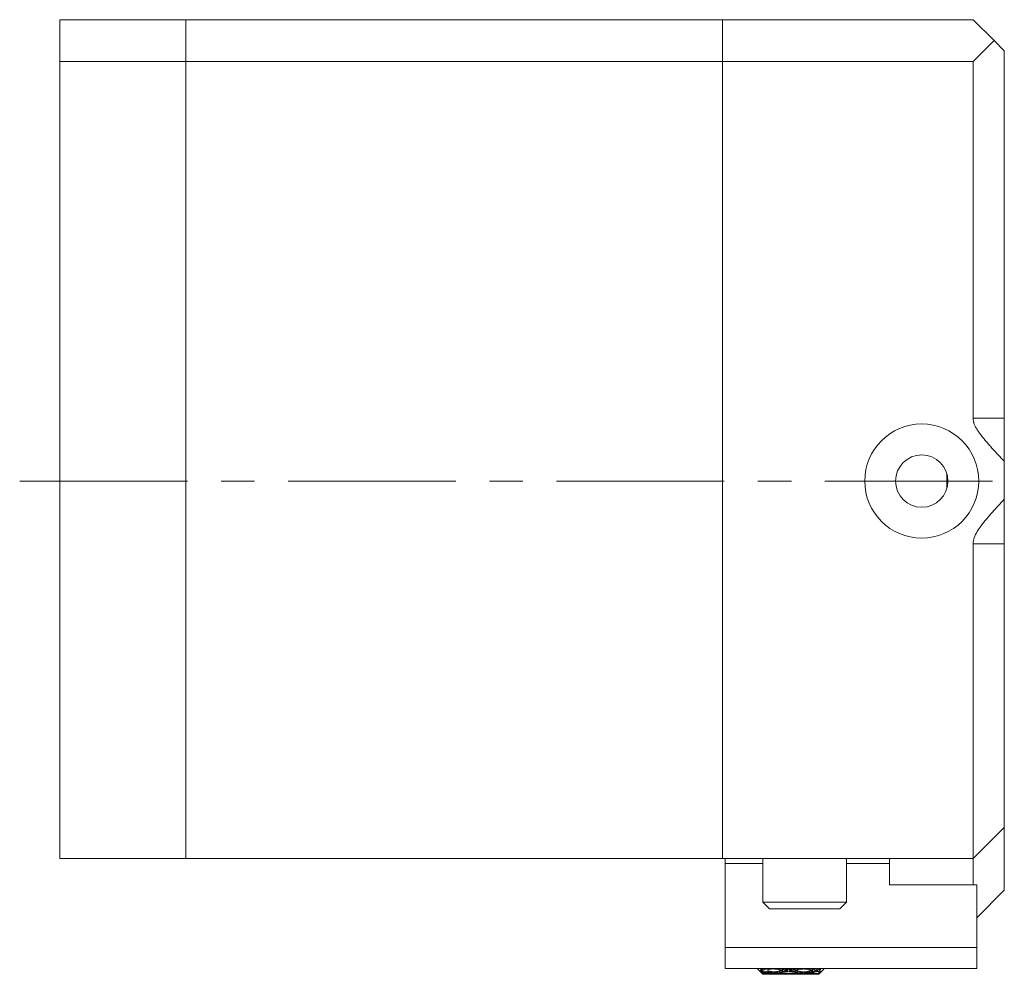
# Model space of a CAD drawing. Header units: inches. Extents: x 1.4 to 20.8, y 1.5 to 16.6.
# Tile 19 of 22: x 16 to 18.9, y 7.6 to 10.4. Entities that reach past the tile are written whole.
import ezdxf

# ---------------------------------------------------------------- set-up
doc = ezdxf.new("R2010")
doc.units = ezdxf.units.IN
doc.header["$MEASUREMENT"] = 0
doc.linetypes.add('CENTERX2', pattern=[0.8, 0.5, -0.1, 0.1, -0.1])
doc.layers.add('SLD-0', color=7, linetype='Continuous')

msp = doc.modelspace()

# ---------------------------------------------------------------- linework, layer by layer
at = {"color": 7, "linetype": 'Continuous', "lineweight": 15}
for p, q in [((16.0725, 10.4255), (16.4475, 10.4255)), ((16.0725, 10.3005), (16.0725, 10.4255)), ((16.4475, 10.4255), (16.4475, 10.3005)), ((16.4475, 10.4255), (18.0475, 10.4255)), ((18.0475, 10.4255), (18.0475, 10.3005)), ((18.0475, 10.4255), (18.7945, 10.4255)), ((18.7945, 10.4255), (18.857, 10.363)), ((18.857, 10.363), (18.7945, 10.3005)), ((18.8875, 10.3325), (18.857, 10.363)), ((18.8875, 9.238), (18.8875, 10.3325)), ((16.0725, 7.9255), (16.0725, 10.3005)), ((16.4475, 10.3005), (16.0725, 10.3005)), ((16.4475, 7.9255), (16.4475, 10.3005)), ((18.0475, 10.3005), (16.4475, 10.3005)), ((18.0475, 7.9255), (18.0475, 10.3005)), ((18.7945, 10.3005), (18.0475, 10.3005)), ((18.7945, 9.238), (18.7945, 10.3005)), ((18.8875, 9.238), (18.7945, 9.238)), ((18.8875, 9.1095), (18.8875, 9.238)), ((18.8875, 8.9963), (18.8875, 9.1095)), ((18.7165, 9.0292), (18.7165, 9.072)), ((18.8875, 8.863), (18.8875, 8.9963)), ((18.7945, 8.863), (18.7945, 7.9255)), ((18.7945, 8.863), (18.8875, 8.863)), ((18.8875, 8.863), (18.8875, 8.0185)), ((18.7945, 7.9255), (18.8875, 8.0185)), ((18.8875, 8.0185), (18.8875, 7.831)), ((16.0725, 7.9255), (16.4475, 7.9255)), ((16.4475, 7.9255), (18.0475, 7.9255)), ((17.3338, 7.9255), (17.3338, 7.9249)), ((17.4769, 7.9249), (17.4769, 7.9255)), ((18.0475, 7.9255), (18.7945, 7.9255)), ((18.0555, 7.9107), (18.0555, 7.9255)), ((18.1675, 7.9255), (18.1675, 7.7955)), ((18.4175, 7.7955), (18.4175, 7.9255)), ((18.5455, 7.9255), (18.5455, 7.9107)), ((18.7945, 7.8477), (18.7945, 7.9255)), ((18.0555, 7.9107), (18.1675, 7.9107)), ((18.0555, 7.6607), (18.0555, 7.9107)), ((18.4175, 7.9107), (18.5455, 7.9107)), ((18.5455, 7.9107), (18.5455, 7.8477)), ((18.8055, 7.8477), (18.5455, 7.8477)), ((18.8055, 7.6607), (18.8055, 7.8477)), ((18.8055, 7.749), (18.8875, 7.831)), ((18.1675, 7.7955), (18.1875, 7.7755)), ((18.1675, 7.7955), (18.1991, 7.7955)), ((18.1991, 7.7955), (18.4175, 7.7955)), ((18.3975, 7.7755), (18.4175, 7.7955)), ((18.214, 7.7755), (18.1875, 7.7755)), ((18.3975, 7.7755), (18.214, 7.7755)), ((18.0555, 7.5977), (18.0555, 7.6607)), ((18.0555, 7.6607), (18.8055, 7.6607)), ((18.8055, 7.5977), (18.8055, 7.6607)), ((18.0555, 7.5977), (18.8055, 7.5977)), ((18.1525, 7.5956), (18.1525, 7.5977)), ((18.1525, 7.5956), (18.1675, 7.5806)), ((18.1675, 7.5845), (18.1594, 7.5917)), ((18.1594, 7.5917), (18.1608, 7.589)), ((18.1625, 7.5963), (18.1608, 7.5954)), ((18.1608, 7.5954), (18.1675, 7.5878)), ((18.1608, 7.5954), (18.1634, 7.5953)), ((18.1608, 7.589), (18.1622, 7.5892)), ((18.1608, 7.589), (18.1675, 7.5829)), ((18.1625, 7.587), (18.1608, 7.5879)), ((18.1608, 7.5879), (18.1675, 7.5809)), ((18.1621, 7.5977), (18.1675, 7.5936)), ((18.1675, 7.5905), (18.1625, 7.5963)), ((18.1675, 7.5817), (18.1625, 7.587)), ((18.1675, 7.5972), (18.1668, 7.5977)), ((18.1675, 7.5936), (18.1675, 7.5905)), ((18.1675, 7.5878), (18.1675, 7.5845)), ((18.1675, 7.5829), (18.1675, 7.5817)), ((18.1675, 7.5809), (18.1675, 7.5806)), ((18.1675, 7.5806), (18.1723, 7.5806)), ((18.1825, 7.5845), (18.181, 7.5859)), ((18.1825, 7.5972), (18.1818, 7.5977)), ((18.1818, 7.5886), (18.1825, 7.5878)), ((18.1823, 7.5863), (18.1823, 7.586)), ((18.1823, 7.5809), (18.1823, 7.5806)), ((18.1823, 7.5808), (18.1825, 7.5806)), ((18.1825, 7.5936), (18.1825, 7.5905)), ((18.1825, 7.5878), (18.1825, 7.5845)), ((18.1825, 7.5829), (18.1825, 7.5817)), ((18.1825, 7.5809), (18.1825, 7.5806)), ((18.1825, 7.5806), (18.1873, 7.5806)), ((18.1923, 7.585), (18.1923, 7.5855)), ((18.1923, 7.5806), (18.1923, 7.5806)), ((18.1975, 7.5878), (18.1973, 7.586)), ((18.1973, 7.5809), (18.1973, 7.5806)), ((18.2025, 7.5878), (18.2023, 7.586)), ((18.2023, 7.5809), (18.2023, 7.5806)), ((18.2073, 7.585), (18.2073, 7.5855)), ((18.2073, 7.5806), (18.2073, 7.5806)), ((18.2123, 7.5806), (18.2623, 7.5806)), ((18.2273, 7.5806), (18.2773, 7.5806)), ((18.2373, 7.5912), (18.2373, 7.5905)), ((18.2373, 7.582), (18.2373, 7.5817)), ((18.2423, 7.5944), (18.2423, 7.592)), ((18.2423, 7.5833), (18.2423, 7.5822)), ((18.2473, 7.5944), (18.2473, 7.592)), ((18.2473, 7.5833), (18.2473, 7.5822)), ((18.2523, 7.5912), (18.2523, 7.5905)), ((18.2523, 7.582), (18.2523, 7.5817)), ((18.2822, 7.5855), (18.2823, 7.585)), ((18.2823, 7.5806), (18.2823, 7.5806)), ((18.2873, 7.586), (18.2871, 7.5878)), ((18.2873, 7.5806), (18.2873, 7.5809)), ((18.2923, 7.586), (18.292, 7.5878)), ((18.2923, 7.5806), (18.2923, 7.5809)), ((18.2972, 7.5855), (18.2973, 7.585)), ((18.2973, 7.5806), (18.2973, 7.5806)), ((18.3023, 7.5806), (18.3195, 7.5806)), ((18.3173, 7.5806), (18.3345, 7.5806)), ((18.3195, 7.5949), (18.3195, 7.5977)), ((18.3226, 7.5972), (18.3195, 7.5949)), ((18.3195, 7.5835), (18.3195, 7.5894)), ((18.3195, 7.5806), (18.3195, 7.5814)), ((18.332, 7.592), (18.3309, 7.5956)), ((18.3309, 7.5955), (18.3312, 7.5955)), ((18.332, 7.5822), (18.3316, 7.5837)), ((18.3383, 7.5977), (18.3345, 7.5949)), ((18.3345, 7.5949), (18.3345, 7.5977)), ((18.3345, 7.5894), (18.3402, 7.596)), ((18.3345, 7.5806), (18.3495, 7.5956)), ((18.3418, 7.59), (18.3345, 7.5835)), ((18.3345, 7.5835), (18.3345, 7.5894)), ((18.3345, 7.5814), (18.3402, 7.5874)), ((18.3345, 7.5806), (18.3345, 7.5814)), ((18.3356, 7.5957), (18.3402, 7.596)), ((18.3362, 7.5962), (18.3402, 7.596)), ((18.337, 7.5968), (18.3402, 7.596)), ((18.3388, 7.5873), (18.3402, 7.5873)), ((18.3391, 7.5875), (18.3402, 7.5874)), ((18.3402, 7.596), (18.3402, 7.596)), ((18.3402, 7.596), (18.3402, 7.596)), ((18.3402, 7.5874), (18.3418, 7.59)), ((18.3402, 7.5874), (18.3402, 7.5873)), ((18.3402, 7.5873), (18.3402, 7.5874)), ((18.3495, 7.5977), (18.3495, 7.5956))]:
    msp.add_line(p, q, dxfattribs=at)
for radius in [0.17, 0.078]:
    msp.add_circle((18.6415, 9.0506), radius, dxfattribs=at)
for centre, major_axis, ratio, start_param, end_param in [((18.2173, 7.8871), (0.5245, 0.1679), 0.488877, 4.463282, 4.468597), ((18.2373, 7.8871), (0.5245, 0.1679), 0.488877, 4.425365, 4.468597), ((18.2573, 7.8871), (0.5304, -0.0387), 0.57322, 4.584363, 4.631513), ((18.2373, 7.8871), (0.5304, -0.0387), 0.57322, 4.622471, 4.650425), ((18.2173, 7.8871), (0.5275, 0.1101), 0.542256, 4.505841, 4.533691), ((18.2373, 7.8871), (0.5275, 0.1101), 0.542256, 4.467924, 4.514784), ((18.2573, 7.8871), (0.5304, 0.0387), 0.57322, 4.500662, 4.547812), ((18.2373, 7.8871), (0.5304, 0.0387), 0.57322, 4.53877, 4.566724), ((18.2173, 7.8871), (0.5304, 0.0387), 0.57322, 4.585631, 4.604537), ((18.2323, 7.8871), (0.5245, 0.1679), 0.488877, 4.463282, 4.468597), ((18.2523, 7.8871), (0.5245, 0.1679), 0.488877, 4.425365, 4.468597), ((18.2723, 7.8871), (0.5304, -0.0387), 0.57322, 4.584363, 4.631513), ((18.2523, 7.8871), (0.5304, -0.0387), 0.57322, 4.622471, 4.650425), ((18.2323, 7.8871), (0.5275, 0.1101), 0.542256, 4.505841, 4.533691), ((18.2523, 7.8871), (0.5275, 0.1101), 0.542256, 4.467924, 4.514784), ((18.2723, 7.8871), (0.5304, 0.0387), 0.57322, 4.500662, 4.547812), ((18.2523, 7.8871), (0.5304, 0.0387), 0.57322, 4.53877, 4.566724), ((18.2323, 7.8871), (0.5304, 0.0387), 0.57322, 4.585631, 4.604537), ((18.2373, 7.8871), (0.5304, 0.0387), 0.57322, 4.580904, 4.585631), ((18.2173, 7.8871), (0.5275, 0.1101), 0.542256, 4.552603, 4.61853), ((18.2373, 7.8871), (0.5304, -0.0387), 0.57322, 4.669332, 4.735401), ((18.2173, 7.8871), (0.5304, 0.0387), 0.57322, 4.62345, 4.689376), ((18.2373, 7.8871), (0.5304, 0.0387), 0.57322, 4.585631, 4.604537), ((18.2373, 7.8871), (0.5275, -0.1101), 0.542256, 4.743806, 4.806248), ((18.2523, 7.8871), (0.5304, 0.0387), 0.57322, 4.566724, 4.585631), ((18.2373, 7.8871), (0.5275, 0.1101), 0.542256, 4.533691, 4.599692), ((18.2573, 7.8871), (0.5304, -0.0387), 0.57322, 4.650425, 4.716557), ((18.2373, 7.8871), (0.5304, 0.0387), 0.57322, 4.604537, 4.670538), ((18.2573, 7.8871), (0.5304, 0.0387), 0.57322, 4.566724, 4.585631), ((18.2323, 7.8871), (0.5275, 0.1101), 0.542256, 4.552603, 4.61853), ((18.2523, 7.8871), (0.5304, -0.0387), 0.57322, 4.669332, 4.735401), ((18.2323, 7.8871), (0.5304, 0.0387), 0.57322, 4.62345, 4.689376), ((18.2523, 7.8871), (0.5304, 0.0387), 0.57322, 4.585631, 4.590357), ((18.2523, 7.8871), (0.5275, -0.1101), 0.542256, 4.743806, 4.806248), ((18.2573, 7.8871), (0.5275, -0.1101), 0.542256, 4.743806, 4.787403), ((18.2523, 7.8871), (0.5275, 0.1101), 0.542256, 4.533691, 4.599692), ((18.2723, 7.8871), (0.5304, -0.0387), 0.57322, 4.650425, 4.716557), ((18.2523, 7.8871), (0.5304, 0.0387), 0.57322, 4.604537, 4.670538), ((18.2723, 7.8871), (0.5304, 0.0387), 0.57322, 4.566724, 4.585631), ((18.2723, 7.8871), (0.5275, -0.1101), 0.542256, 4.743806, 4.787403), ((18.2173, 7.8871), (0.5275, 0.1101), 0.542256, 4.637375, 4.680972), ((18.2373, 7.8871), (0.5275, -0.1101), 0.542256, 4.825086, 4.891087), ((18.2173, 7.8871), (0.5304, 0.0387), 0.57322, 4.708221, 4.774352), ((18.2373, 7.8871), (0.5304, -0.0387), 0.57322, 4.754239, 4.820241), ((18.2373, 7.8871), (0.5275, 0.1101), 0.542256, 4.61853, 4.680972), ((18.2573, 7.8871), (0.5275, -0.1101), 0.542256, 4.806248, 4.872175), ((18.2373, 7.8871), (0.5304, 0.0387), 0.57322, 4.689376, 4.755446), ((18.2573, 7.8871), (0.5304, -0.0387), 0.57322, 4.735401, 4.801328), ((18.2323, 7.8871), (0.5275, 0.1101), 0.542256, 4.637375, 4.680972), ((18.2523, 7.8871), (0.5275, -0.1101), 0.542256, 4.825086, 4.891087), ((18.2323, 7.8871), (0.5304, 0.0387), 0.57322, 4.708221, 4.774352), ((18.2523, 7.8871), (0.5304, -0.0387), 0.57322, 4.754239, 4.820241), ((18.2523, 7.8871), (0.5275, 0.1101), 0.542256, 4.61853, 4.680972), ((18.2723, 7.8871), (0.5275, -0.1101), 0.542256, 4.806248, 4.872175), ((18.2523, 7.8871), (0.5304, 0.0387), 0.57322, 4.689376, 4.755446), ((18.2723, 7.8871), (0.5304, -0.0387), 0.57322, 4.735401, 4.801328), ((18.2173, 7.8871), (0.5304, -0.0387), 0.57322, 4.839147, 4.858054), ((18.2323, 7.8871), (0.5304, -0.0387), 0.57322, 4.839147, 4.858054), ((18.2373, 7.8871), (0.5304, -0.0387), 0.57322, 4.834421, 4.839147), ((18.2173, 7.8871), (0.5304, 0.0387), 0.57322, 4.793265, 4.859467), ((18.2373, 7.8871), (0.5275, -0.1101), 0.542256, 4.909993, 4.975788), ((18.2173, 7.8871), (0.5304, -0.0387), 0.57322, 4.876966, 4.943168), ((18.2373, 7.8871), (0.5304, -0.0387), 0.57322, 4.839147, 4.858054), ((18.2373, 7.8871), (0.5245, -0.1679), 0.488877, 4.956181, 5.018348), ((18.2523, 7.8871), (0.5304, -0.0387), 0.57322, 4.820241, 4.839147), ((18.2373, 7.8871), (0.5304, 0.0387), 0.57322, 4.774352, 4.826098), ((18.2573, 7.8871), (0.5275, -0.1101), 0.542256, 4.891087, 4.942616), ((18.2373, 7.8871), (0.5304, -0.0387), 0.57322, 4.858054, 4.909799), ((18.2573, 7.8871), (0.5304, -0.0387), 0.57322, 4.820241, 4.839147), ((18.2323, 7.8871), (0.5304, 0.0387), 0.57322, 4.793265, 4.859467), ((18.2523, 7.8871), (0.5275, -0.1101), 0.542256, 4.909993, 4.975788), ((18.2323, 7.8871), (0.5304, -0.0387), 0.57322, 4.876966, 4.943168), ((18.2523, 7.8871), (0.5304, -0.0387), 0.57322, 4.839147, 4.843874), ((18.2523, 7.8871), (0.5245, -0.1679), 0.488877, 4.956181, 5.018348), ((18.2573, 7.8871), (0.5245, -0.1679), 0.488877, 4.956181, 4.985175), ((18.2523, 7.8871), (0.5304, 0.0387), 0.57322, 4.774352, 4.826098), ((18.2723, 7.8871), (0.5275, -0.1101), 0.542256, 4.891087, 4.942616), ((18.2523, 7.8871), (0.5304, -0.0387), 0.57322, 4.858054, 4.909799), ((18.2723, 7.8871), (0.5304, -0.0387), 0.57322, 4.820241, 4.839147), ((18.2723, 7.8871), (0.5245, -0.1679), 0.488877, 4.956767, 4.985175)]:
    msp.add_ellipse(centre, major_axis=major_axis, ratio=ratio, start_param=start_param, end_param=end_param, dxfattribs=at)
for points, knots in [([(18.7945, 9.238), (18.7946, 9.2367), (18.7946, 9.2342), (18.7952, 9.2304), (18.796, 9.2265), (18.7972, 9.2225), (18.7989, 9.2182), (18.801, 9.2137), (18.8033, 9.2093), (18.8059, 9.2049), (18.8088, 9.2004), (18.813, 9.1943), (18.8185, 9.1869), (18.8254, 9.1782), (18.8331, 9.169), (18.8416, 9.1592), (18.8538, 9.1455), (18.8691, 9.1289), (18.8815, 9.1158), (18.8875, 9.1095)], [0, 0, 0, 0, 0.0236, 0.047385, 0.071686, 0.096131, 0.12649, 0.156998, 0.187825, 0.218719, 0.252943, 0.287205, 0.355896, 0.42492, 0.493989, 0.57951, 0.665052, 0.836216, 1, 1, 1, 1]), ([(18.8875, 8.9963), (18.8756, 8.9836), (18.8517, 8.9582), (18.8248, 8.9262), (18.8067, 8.9006), (18.7975, 8.8829), (18.7946, 8.8697), (18.7945, 8.8634), (18.7945, 8.863)], [0, 0, 0, 0, 0.316454, 0.632538, 0.759294, 0.885364, 0.993342, 1, 1, 1, 1])]:
    msp.add_open_spline(points, degree=3, knots=knots, dxfattribs=at)
at = {"layer": 'SLD-0', "color": 7, "linetype": 'CENTERX2', "lineweight": 0}
msp.add_line((15.9528, 9.0505), (20.7663, 9.0505), dxfattribs=at)

doc.saveas('drawing.dxf')
